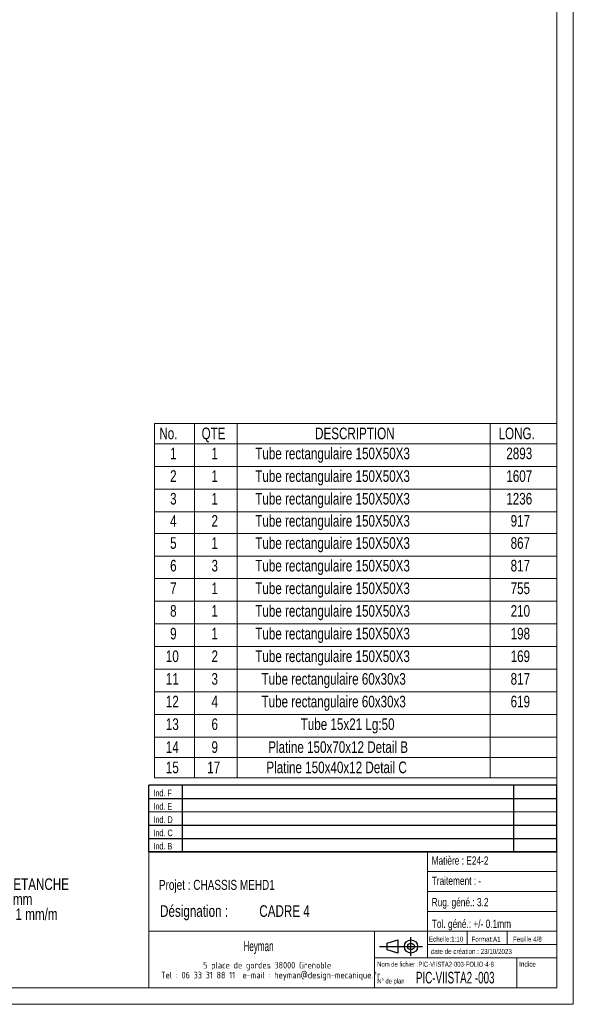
# Model space of a CAD drawing. Header units: millimetres. Extents: x 0 to 841, y 0 to 594.
# Tile 7 of 12: x 674 to 841, y 0 to 297. Entities that reach past the tile are written whole.
import ezdxf

# ---------------------------------------------------------------- set-up
doc = ezdxf.new("R2010")
doc.units = ezdxf.units.MM
doc.layers.add('NOTES', color=6, linetype='Continuous')
doc.styles.add('SLDTEXTSTYLE0', font='TXT', dxfattribs={"width": 0.75})
doc.styles.add('SLDTEXTSTYLE1', font='TXT', dxfattribs={"width": 0.632449})
doc.styles.add('SLDTEXTSTYLE2', font='TXT', dxfattribs={"width": 0.707278})
doc.styles.add('SLDTEXTSTYLE3', font='TXT', dxfattribs={"width": 0.7})
doc.styles.add('SLDTEXTSTYLE4', font='ISOCP3', dxfattribs={"width": 0.96})
doc.styles.add('SLDTEXTSTYLE5', font='TXT', dxfattribs={"width": 0.605})

# ---------------------------------------------------------------- blocks, each defined once
blk = doc.blocks.new('Bloc2')
for p, q in [((2.32, 3.8), (5.55, 4.8)), ((2.32, 1.8), (2.32, 3.8)), ((5.55, 4.8), (5.55, 0.8)), ((9.48, 0), (9.48, 5.6)), ((0, 2.8), (12.98, 2.8)), ((5.55, 0.8), (2.32, 1.8))]:
    blk.add_line(p, q)
for radius in [2, 1]:
    blk.add_circle((9.48, 2.8), radius)
blk = doc.blocks.new('TAB MODIFS')
for p, q in [((123, 20), (0, 20)), ((0, 0), (0, 20)), ((10, 20), (10, 0)), ((110, 20), (110, 0)), ((123, 0), (123, 20)), ((0, 16), (123, 16)), ((0, 8), (123, 8)), ((0, 4), (123, 4)), ((0, 0), (123, 0))]:
    blk.add_line(p, q)
at = {"color": 7, "linetype": 'Continuous', "lineweight": 18}
blk.add_line((0, 12), (123, 12), dxfattribs=at)
at = {"color": 7}
for tag in ['AUTOATTR0', 'AUTOATTR1', 'AUTOATTR2', 'AUTOATTR3', 'AUTOATTR4', 'AUTOATTR5', 'AUTOATTR6', 'AUTOATTR7', 'AUTOATTR8', 'AUTOATTR9']:
    blk.add_attdef(tag, (0, 0), '', height=1, dxfattribs=at)
at = {"layer": 'NOTES', "color": 211, "char_height": 2, "attachment_point": 1, "style": 'SLDTEXTSTYLE0'}
for s, insert in [('Ind. F', (1.36, 18.66)), ('Ind. E', (1.36, 14.66)), ('Ind. D', (1.36, 10.66)), ('Ind. C', (1.36, 6.66)), ('Ind. B', (1.36, 2.66))]:
    blk.add_mtext(s, dxfattribs=dict(at, insert=insert))
blk = doc.blocks.new('SW_NOTE_0')
at = {"layer": 'NOTES', "color": 0, "char_height": 3.5, "attachment_point": 1, "style": 'SLDTEXTSTYLE0'}
for s, insert in [('SOUDURES :  A=3 CONTINUE ETANCHE', (0, 4.51)), ('TOLERANCE GENERALE : ± 1 mm', (0, -0.01)), ('TOLERANCE DE PLANEITE : ± 1 mm/m', (0, -4.54)), ('PEINTURE EPOXY EP: 60µ', (0, -9.07)), ('COULEUR : BLANC RAL 9010', (0, -13.59)), ('Masse : 144.53 Kg', (0, -18.12))]:
    blk.add_mtext(s, dxfattribs=dict(at, insert=insert))
blk = doc.blocks.new('SW_NOTE_2')
at = {"layer": 'NOTES', "color": 0, "char_height": 3.5, "attachment_point": 1, "style": 'SLDTEXTSTYLE0'}
for s, insert in [('Désignation :', (0, 4.51)), ('CADRE 4', (29.93, 4.51))]:
    blk.add_mtext(s, dxfattribs=dict(at, insert=insert))
blk = doc.blocks.new('SW_NOTE_3')
at = {"layer": 'NOTES', "color": 0, "char_height": 2, "attachment_point": 2, "style": 'SLDTEXTSTYLE4'}
for s, insert in [('5 place de gordes 38000 Grenoble', (20.84, 2.58)), ('Tel : 06 33 31 88 11  e-mail : heyman@design-mecanique.fr', (21.9, -0.42))]:
    blk.add_mtext(s, dxfattribs=dict(at, insert=insert))
blk = doc.blocks.new('SW_TABLEANNOTATION_0')
at = {"color": 0, "linetype": 'Continuous', "lineweight": 18}
for p, q in [((0, 0), (0, -106.73)), ((121.37, 0), (0, 0)), ((12.06, 0), (12.06, -6.11)), ((24.97, 0), (24.97, -6.11)), ((101.24, 0), (101.24, -6.11)), ((121.37, -106.73), (121.37, 0)), ((0, -6.11), (121.37, -6.11)), ((12.06, -6.11), (12.06, -106.73)), ((24.97, -6.11), (24.97, -106.73)), ((101.24, -6.11), (101.24, -106.73)), ((0, -12.93), (121.37, -12.93)), ((0, -19.76), (121.37, -19.76)), ((0, -26.58), (121.37, -26.58)), ((0, -33.1), (121.37, -33.1)), ((0, -39.93), (121.37, -39.93)), ((0, -46.75), (121.37, -46.75)), ((0, -53.57), (121.37, -53.57)), ((0, -60.39), (121.37, -60.39)), ((0, -67.22), (121.37, -67.22)), ((0, -74.04), (121.37, -74.04)), ((0, -80.86), (121.37, -80.86)), ((0, -87.69), (121.37, -87.69)), ((0, -94.51), (121.37, -94.51)), ((0, -100.62), (121.37, -100.62)), ((0, -106.73), (121.37, -106.73))]:
    blk.add_line(p, q, dxfattribs=at)
at = {"color": 0, "linetype": 'Continuous', "lineweight": 18, "char_height": 3.5, "attachment_point": 1, "style": 'SLDTEXTSTYLE0'}
for s, insert in [('No.', (1.48, -1.24)), ('QTE', (14.24, -1.24)), ('DESCRIPTION', (48.46, -1.24)), ('LONG.', (103.79, -1.24)), ('1', (4.74, -7.27)), ('1', (17.22, -7.27)), ('Tube rectangulaire 150X50X3', (30.42, -7.27)), ('2893', (106.13, -7.27)), ('2', (4.74, -14.1)), ('1', (17.22, -14.1)), ('Tube rectangulaire 150X50X3', (30.42, -14.1)), ('1607', (106.13, -14.1)), ('Tube rectangulaire 150X50X3', (30.42, -20.92)), ('3', (4.74, -20.92)), ('1', (17.22, -20.92)), ('1236', (106.13, -20.92)), ('4', (4.74, -27.59)), ('2', (17.22, -27.59)), ('Tube rectangulaire 150X50X3', (30.42, -27.59)), ('917', (107.43, -27.59)), ('5', (4.74, -34.27)), ('1', (17.22, -34.27)), ('Tube rectangulaire 150X50X3', (30.42, -34.27)), ('867', (107.43, -34.27)), ('6', (4.74, -41.09)), ('3', (17.22, -41.09)), ('Tube rectangulaire 150X50X3', (30.42, -41.09)), ('817', (107.43, -41.09)), ('7', (4.74, -47.91)), ('1', (17.22, -47.91)), ('Tube rectangulaire 150X50X3', (30.42, -47.91)), ('755', (107.43, -47.91)), ('8', (4.74, -54.73)), ('1', (17.22, -54.73)), ('Tube rectangulaire 150X50X3', (30.42, -54.73)), ('210', (107.43, -54.73)), ('9', (4.74, -61.56)), ('1', (17.22, -61.56)), ('Tube rectangulaire 150X50X3', (30.42, -61.56)), ('198', (107.43, -61.56)), ('Tube rectangulaire 150X50X3', (30.42, -68.38)), ('10', (3.45, -68.38)), ('2', (17.22, -68.38)), ('169', (107.43, -68.38)), ('11', (3.45, -75.2)), ('3', (17.22, -75.2)), ('Tube rectangulaire 60x30x3', (32.31, -75.2)), ('817', (107.43, -75.2)), ('12', (3.45, -82.03)), ('4', (17.22, -82.03)), ('Tube rectangulaire 60x30x3', (32.31, -82.03)), ('619', (107.43, -82.03)), ('13', (3.45, -88.85)), ('6', (17.22, -88.85)), ('Tube 15x21 Lg:50', (44.12, -88.85)), ('14', (3.45, -95.75)), ('9', (17.22, -95.75)), ('Platine 150x70x12 Detail B', (34.33, -95.75)), ('15', (3.45, -101.86)), ('17', (15.93, -101.86)), ('Platine 150x40x12 Detail C', (33.77, -101.86))]:
    blk.add_mtext(s, dxfattribs=dict(at, insert=insert))

msp = doc.modelspace()

# ---------------------------------------------------------------- linework, layer by layer
at = {"lineweight": 18}
for p, q in [((841, 594), (841, 0)), ((836, 589), (836, 5)), ((713, 46), (713, 5)), ((836, 46), (713, 46)), ((797, 46), (797, 14)), ((836, 46), (836, 5)), ((797, 40), (836, 40)), ((797, 34), (836, 34)), ((797, 28), (836, 28)), ((713, 22), (836, 22)), ((781, 22), (781, 5)), ((809, 22), (809, 18)), ((821, 22), (821, 18)), ((797, 18), (836, 18)), ((781, 14), (836, 14)), ((824, 14), (824, 5)), ((836, 5), (5, 5)), ((713, 5), (836, 5)), ((841, 0), (0, 0))]:
    msp.add_line(p, q, dxfattribs=at)

# ---------------------------------------------------------------- block references
msp.add_blockref('SW_TABLEANNOTATION_0', (714.66, 175), dxfattribs=at)
for name, p in [('TAB MODIFS', (712.99, 45.99)), ('Bloc2', (782.56, 14.63))]:
    msp.add_blockref(name, p)
at = {"layer": 'NOTES'}
for name, p in [('SW_NOTE_0', (621.7, 33.44)), ('SW_NOTE_2', (716.37, 25.34)), ('SW_NOTE_3', (727.84, 10.21))]:
    msp.add_blockref(name, p, dxfattribs=at)

# ---------------------------------------------------------------- texts
for s, insert, char_height, attachment_point, style in [('Matière : E24-2', (798.27, 44.56), 2.5, 1, 'SLDTEXTSTYLE0'), ('Traitement : -', (798.3, 38.47), 2.5, 1, 'SLDTEXTSTYLE0'), ('Projet : CHASSIS MEHD1', (716.02, 37.49), 3, 1, 'SLDTEXTSTYLE0'), ('Rug. géné.: 3.2', (798.28, 32.03), 2.5, 1, 'SLDTEXTSTYLE0'), ('Tol. géné.: +/- 0.1mm', (798.32, 25.5), 2.5, 1, 'SLDTEXTSTYLE0'), ('Heyman', (746.06, 19.03), 3, 2, 'SLDTEXTSTYLE5'), ('Echelle:1:10', (797.45, 20.4), 1.5, 1, 'SLDTEXTSTYLE0'), ('Format:A1', (810.29, 20.38), 1.5, 1, 'SLDTEXTSTYLE0'), ('Feuille 4/8', (822.81, 20.38), 1.5, 1, 'SLDTEXTSTYLE0'), ('date de création : 23/10/2023', (798.01, 16.69), 1.5, 1, 'SLDTEXTSTYLE0'), ('Nom de fichier :PIC-VIISTA2-003-FOLIO-4-8', (781.85, 12.82), 1.5, 1, 'SLDTEXTSTYLE2'), ('Indice', (824.69, 12.86), 1.5, 1, 'SLDTEXTSTYLE0'), ('PIC-VIISTA2 -003', (793.54, 9.79), 3.5, 1, 'SLDTEXTSTYLE1'), ('N° de plan', (781.88, 7.77), 1.5, 1, 'SLDTEXTSTYLE3')]:
    msp.add_mtext(s, dxfattribs=dict(at, insert=insert, char_height=char_height, attachment_point=attachment_point, style=style))

doc.saveas('drawing.dxf')
